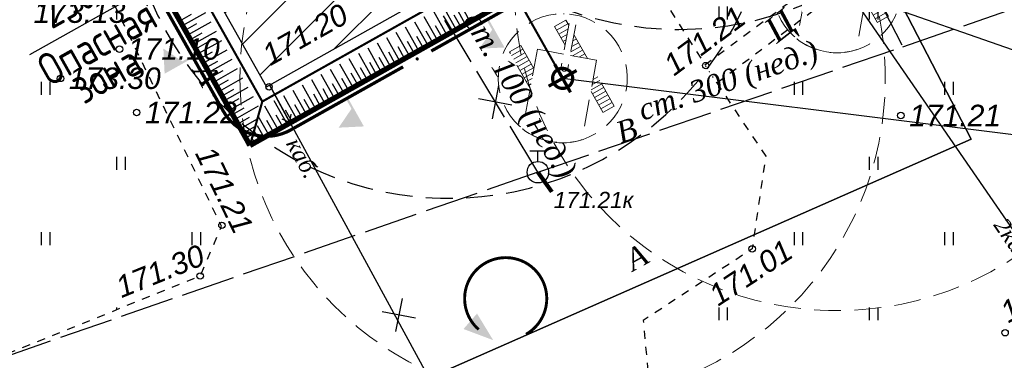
# Model space of a CAD drawing. Header units: metres. Extents: x 2193651 to 2201499, y 493187 to 494493.
# Tile 63 of 76: x 2200140 to 2200231, y 493738 to 493770. Entities that reach past the tile are written whole.
import ezdxf

# ---------------------------------------------------------------- set-up
doc = ezdxf.new("R2010")
doc.units = ezdxf.units.M
doc.set_wipeout_variables(frame=1)
for name, pattern in [('1.5_1.5', [1.5, 0.75, -0.75]), ('10_2', [6, 5, -1]), ('366', [0.55, 0.05, -0.5]), ('CENTER', [50.800000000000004, 31.75, -6.35, 6.35, -6.35]), ('CONTI', [0]), ('H', [0.375, 0.25, -0.125]), ('HIDDEN', [0.375, 0.25, -0.125])]:
    doc.linetypes.add(name, pattern=pattern)
for name, color, linetype in [('12492', 7, 'Continuous'), ('_ПОДСНОС', 7, 'Continuous'), ('AUDIT_I_080626095252-1', 7, 'Continuous'), ('contur_line_building', 7, 'Continuous'), ('contur_line_road', 7, 'Continuous'), ('net_electro', 1, 'Continuous'), ('p', 7, 'Continuous'), ('relief_point', 7, 'Continuous'), ('z_text_centerline_road', 7, 'Continuous'), ('z_text_net_cell', 7, 'Continuous'), ('z_text_net_electro', 7, 'Continuous'), ('z_text_net_pipeline', 7, 'Continuous'), ('z_text_relief_point', 7, 'Continuous')]:
    doc.layers.add(name, color=color, linetype=linetype)
for name, color, linetype, lineweight in [('_крестик', 10, 'Continuous', 35), ('contur_line', 7, 'Continuous', 20), ('net_pipeline', 7, 'Continuous', 30), ('АВТОТРАНСПОРТ', 160, 'Continuous', 40)]:
    doc.layers.add(name, color=color, linetype=linetype, lineweight=lineweight)
doc.layers.add('x_polygon', color=7, linetype='Continuous', true_color=0xffffff)
doc.styles.add('Bm-431', font='timesi.ttf')
doc.styles.add('D-131', font='ariali.ttf')
doc.styles.add('стиль1', font='isocpeur.ttf', dxfattribs={"width": 0.9})
doc.dimstyles.new('leader', dxfattribs={"dimtxt": 0.75, "dimasz": 0.18, "dimexe": 0.18, "dimexo": 0.0625, "dimgap": 0.25, "dimtad": 0, "dimtih": 1, "dimtoh": 1, "dimdec": 4, "dimzin": 0, "dimdsep": 46, "dimtxsty": 'D-131', "dimcen": 0, "dimadec": 0, "dimazin": 0, "dimtfac": 1, "dimtdec": 4, "dimtofl": 0, "dimtmove": 0, "dimatfit": 3, "dimfxl": 1, "dimtolj": 1, "dimtzin": 0, "dimarcsym": 0})

# ---------------------------------------------------------------- blocks, each defined once
blk = doc.blocks.new('ыероекыокеыокеыоы')
at = {"lineweight": 20}
h = blk.add_hatch(dxfattribs=at)
h.set_pattern_fill('ANSI31', color=2)
h.set_pattern_definition([(45, (0, 0), (-2.245064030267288, 2.245064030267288), [])])
h.paths.add_polyline_path([(2197667.194856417, 493875.6000014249), (2197625.219267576, 493852.006534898), (2197638.353809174, 493828.638620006), (2197680.329398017, 493852.2320865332)])
at = {"layer": '_ПОДСНОС', "color": 7, "lineweight": 30, "elevation": 341.6399999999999, "flags": 128}
blk.add_lwpolyline([(2197667.194856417, 493875.6000014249), (2197625.219267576, 493852.006534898), (2197638.353809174, 493828.638620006), (2197680.329398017, 493852.2320865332), (2197667.194856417, 493875.6000014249)], close=True, dxfattribs=at)
blk = doc.blocks.new('шнгщощ')
at = {"color": 34, "linetype": 'HIDDEN', "lineweight": 60, "ltscale": 5, "const_width": 0.2019374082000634, "elevation": 341.6399999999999}
blk.add_lwpolyline([(2194943.70059019, 493863.7233809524), (2194899.981534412, 493839.1499536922), (2194914.096036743, 493814.038571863), (2194957.815092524, 493838.6119991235)], close=True, dxfattribs=at)
at = {"color": 34, "linetype": 'Continuous', "lineweight": 25, "const_width": 0.5, "flags": 128}
for points in [[(2194895.896392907, 493840.295212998), (2194912.950777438, 493809.9534303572)], [(2194912.950777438, 493809.9534303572), (2194961.90023403, 493837.4667398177)]]:
    blk.add_lwpolyline(points, dxfattribs=at)
at = {"color": 34, "linetype": 'Continuous', "lineweight": 25, "flags": 128}
for points in [[(2194933.000647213, 493821.2229787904), (2194931.775669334, 493823.4022973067)], [(2194906.430970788, 493821.5529434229), (2194907.520630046, 493822.1654323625)], [(2194906.675960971, 493821.1170766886), (2194908.855279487, 493822.3420545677)], [(2194931.257180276, 493820.2430180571), (2194930.032202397, 493822.4223365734)], [(2194932.128913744, 493820.7329984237), (2194930.903935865, 493822.9123169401)], [(2194933.436513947, 493821.4679689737), (2194932.824025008, 493822.5576282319)], [(2194906.920951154, 493820.6812099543), (2194908.010610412, 493821.2936988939)], [(2194907.165941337, 493820.24534322), (2194909.345259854, 493821.4703210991)], [(2194929.513713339, 493819.2630573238), (2194928.28873546, 493821.4423758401)], [(2194930.385446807, 493819.7530376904), (2194929.160468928, 493821.9323562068)], [(2194931.69304701, 493820.4880082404), (2194931.080558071, 493821.5776674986)], [(2194932.564780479, 493820.9779886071), (2194931.952291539, 493822.0676478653)], [(2194907.410931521, 493819.8094764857), (2194908.500590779, 493820.4219654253)], [(2194907.655921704, 493819.3736097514), (2194909.83524022, 493820.5985876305)], [(2194927.770246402, 493818.2830965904), (2194926.545268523, 493820.4624151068)], [(2194928.64197987, 493818.7730769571), (2194927.417001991, 493820.9523954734)], [(2194929.949580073, 493819.5080475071), (2194929.337091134, 493820.5977067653)], [(2194930.821313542, 493819.9980278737), (2194930.208824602, 493821.0876871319)], [(2194907.900911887, 493818.9377430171), (2194908.990571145, 493819.5502319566)], [(2194908.14590207, 493818.5018762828), (2194910.325220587, 493819.7268541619)], [(2194926.026779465, 493817.3031358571), (2194924.801801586, 493819.4824543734)], [(2194926.898512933, 493817.7931162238), (2194925.673535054, 493819.9724347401)], [(2194928.206113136, 493818.5280867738), (2194927.593624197, 493819.617746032)], [(2194929.077846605, 493819.0180671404), (2194928.465357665, 493820.1077263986)], [(2194908.390892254, 493818.0660095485), (2194909.480551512, 493818.678498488)], [(2194908.635882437, 493817.6301428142), (2194910.815200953, 493818.8551206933)], [(2194924.283312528, 493816.3231751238), (2194923.058334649, 493818.5024936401)], [(2194925.155045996, 493816.8131554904), (2194923.930068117, 493818.9924740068)], [(2194926.462646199, 493817.5481260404), (2194925.85015726, 493818.6377852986)], [(2194927.334379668, 493818.0381064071), (2194926.721890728, 493819.1277656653)], [(2194908.88087262, 493817.1942760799), (2194909.970531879, 493817.8067650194)], [(2194909.125862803, 493816.7584093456), (2194911.30518132, 493817.9833872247)], [(2194922.539845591, 493815.3432143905), (2194921.314867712, 493817.5225329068)], [(2194923.411579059, 493815.8331947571), (2194922.18660118, 493818.0125132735)], [(2194924.719179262, 493816.5681653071), (2194924.106690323, 493817.6578245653)], [(2194925.590912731, 493817.0581456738), (2194924.978423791, 493818.147804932)], [(2194909.370852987, 493816.3225426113), (2194910.460512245, 493816.9350315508)], [(2194909.61584317, 493815.886675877), (2194911.795161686, 493817.1116537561)], [(2194921.668112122, 493814.8532340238), (2194920.443134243, 493817.0325525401)], [(2194922.975712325, 493815.5882045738), (2194922.363223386, 493816.677863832)], [(2194923.847445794, 493816.0781849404), (2194923.234956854, 493817.1678441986)], [(2194909.860833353, 493815.4508091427), (2194910.950492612, 493816.0632980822)], [(2194910.105823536, 493815.0149424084), (2194912.285142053, 493816.2399202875)], [(2194919.924645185, 493813.8732732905), (2194918.699667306, 493816.0525918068)], [(2194920.796378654, 493814.3632536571), (2194919.571400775, 493816.5425721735)], [(2194921.232245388, 493814.6082438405), (2194920.619756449, 493815.6979030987)], [(2194922.103978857, 493815.0982242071), (2194921.491489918, 493816.1878834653)], [(2194910.35081372, 493814.5790756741), (2194911.440472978, 493815.1915646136)], [(2194910.595803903, 493814.1432089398), (2194912.775122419, 493815.3681868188)], [(2194918.181178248, 493812.8933125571), (2194916.956200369, 493815.0726310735)], [(2194919.052911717, 493813.3832929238), (2194917.827933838, 493815.5626114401)], [(2194920.36051192, 493814.1182634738), (2194919.748022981, 493815.207922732)], [(2194910.840794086, 493813.7073422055), (2194911.930453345, 493814.319831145)], [(2194911.085784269, 493813.2714754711), (2194913.265102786, 493814.4964533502)], [(2194916.437711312, 493811.9133518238), (2194915.212733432, 493814.0926703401)], [(2194917.30944478, 493812.4033321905), (2194916.084466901, 493814.5826507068)], [(2194918.617044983, 493813.1383027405), (2194918.004556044, 493814.2279619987)], [(2194919.488778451, 493813.6282831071), (2194918.876289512, 493814.7179423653)], [(2194911.330774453, 493812.8356087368), (2194912.420433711, 493813.4480976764)], [(2194911.575764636, 493812.3997420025), (2194913.755083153, 493813.6247198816)], [(2194915.565977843, 493811.4233714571), (2194914.340999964, 493813.6026899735)], [(2194916.873578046, 493812.1583420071), (2194916.261089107, 493813.2480012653)], [(2194917.745311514, 493812.6483223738), (2194917.132822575, 493813.737981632)], [(2194912.950777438, 493809.9534303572), (2194911.725799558, 493812.1327488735)], [(2194911.82075482, 493811.9638752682), (2194912.910414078, 493812.5763642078)], [(2194912.065745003, 493811.5280085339), (2194913.640331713, 493812.4130713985)], [(2194914.694244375, 493810.9333910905), (2194913.714274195, 493812.6768243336)], [(2194915.130111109, 493811.1783812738), (2194914.51762217, 493812.268040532)], [(2194916.001844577, 493811.6683616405), (2194915.389355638, 493812.7580208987)], [(2194912.310735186, 493811.0921417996), (2194913.400394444, 493811.7046307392)], [(2194913.822510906, 493810.4434107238), (2194913.332525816, 493811.3151273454)], [(2194914.258377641, 493810.6884009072), (2194913.645888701, 493811.7780601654)], [(2194912.555725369, 493810.6562750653), (2194913.258573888, 493811.0513407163)], [(2194912.800715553, 493810.220408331), (2194913.067694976, 493810.3704753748)], [(2194913.386644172, 493810.1984205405), (2194913.141651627, 493810.6342788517)]]:
    blk.add_lwpolyline(points, dxfattribs=at)
at = {"color": 34, "linetype": 'HIDDEN', "lineweight": 60, "ltscale": 5, "const_width": 0.2019374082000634, "elevation": 341.6399999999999}
blk.add_lwpolyline([(2194914.096036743, 493814.038571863), (2194912.950777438, 493809.9534303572)], dxfattribs=at)
blk = doc.blocks.new('фкцупфукпфукпфукфуп')
at = {"layer": '_крестик', "color": 7, "linetype": 'Continuous', "lineweight": 25, "ltscale": 0.4}
for p, q in [((16823.94696761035, 10795.52491637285), (16821.31134031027, 10797.23450655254)), ((16823.48394905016, 10797.69752511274), (16821.77435887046, 10795.06189781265))]:
    blk.add_line(p, q, dxfattribs=at)
blk = doc.blocks.new('ыкеокыеоыке')
at = {"color": 7, "linetype": 'Continuous', "lineweight": 25}
for p, q in [((2195882.843093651, 493801.4265869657), (2195880.013632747, 493798.5991939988)), ((2195887.443093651, 493801.4265869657), (2195884.613632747, 493798.5991939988))]:
    blk.add_line(p, q, dxfattribs=at)
at = {"color": 7, "linetype": 'CONTI', "lineweight": 25}
blk.add_line((2195888.028431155, 493800.0125952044), (2195868.281120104, 493800.0161814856), dxfattribs=at)
at = {"layer": 'AUDIT_I_080626095252-1', "color": 1, "lineweight": 25, "style": 'стиль1', "width": 0.8}
for s, p in [('2300', (2195871.216489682, 493801.0349338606)), ('Опасная', (2195868.469330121, 493796.4588293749)), ('зона', (2195870.406574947, 493793.4578538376))]:
    blk.add_text(s, height=2.999999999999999, rotation=359.9790547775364, dxfattribs=at).set_placement(p)
blk = doc.blocks.new('ыекоекыоеклневл')
at = {"color": 7, "linetype": 'Continuous', "lineweight": 25}
for p, q in [((2195908.799237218, 493784.3981808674), (2195905.969776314, 493781.5707879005)), ((2195911.599237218, 493784.3981808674), (2195908.769776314, 493781.5707879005))]:
    blk.add_line(p, q, dxfattribs=at)
at = {"color": 7, "linetype": 'CONTI', "lineweight": 25}
blk.add_line((2195905.384902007, 493782.9845160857), (2195923.331749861, 493782.9877753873), dxfattribs=at)
at = {"layer": 'AUDIT_I_080626095252-1', "color": 1, "lineweight": 25, "style": 'стиль1', "width": 0.8}
for s, p in [('1400', (2195913.676380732, 493784.0040711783)), ('Опасная', (2195910.903540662, 493779.4259487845)), ('зона', (2195914.366295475, 493776.4269472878))]:
    blk.add_text(s, height=2.999999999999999, rotation=0.02094522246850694, dxfattribs=at).set_placement(p)
blk = doc.blocks.new('ыекроекыоекыоеклвлнев')
at = {"color": 1, "linetype": 'Continuous', "lineweight": 0, "const_width": 0.3, "flags": 128}
for points in [[(2197653.683720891, 493831.978351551), (2197664.14444977, 493837.8582453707)], [(2197628.55899912, 493836.6766231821), (2197634.343835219, 493826.38471032)], [(2197640.607718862, 493824.6286460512), (2197651.06844774, 493830.5085398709)]]:
    blk.add_lwpolyline(points, dxfattribs=at)
at = {"color": 1, "linetype": 'Continuous', "lineweight": 0, "flags": 128}
for points in [[(2197658.914121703, 493834.9182337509, 0.2, 0.2, 0), (2197659.894104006, 493833.1747789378, 2, 0, 0), (2197658.150649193, 493832.1947966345, 0, 0, 0)], [(2197631.49888132, 493831.4462223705, 0.2, 0.2, 0), (2197629.755426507, 493830.4662400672, 2, 0, 0), (2197628.775444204, 493832.2096948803, 0, 0, 0)], [(2197645.838119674, 493827.5685282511, 0.2, 0.2, 0), (2197646.818101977, 493825.825073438, 2, 0, 0), (2197645.074647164, 493824.8450911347, 0, 0, 0)]]:
    blk.add_lwpolyline(points, format="xyseb", dxfattribs=at)
at = {"color": 1, "linetype": 'Continuous', "lineweight": 0, "const_width": 0.1475, "flags": 128}
blk.add_lwpolyline([(2197652.299870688, 493831.243381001, 1), (2197652.452370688, 493831.243381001, 1)], format="xyb", close=True, dxfattribs=at)
at = {"color": 1, "linetype": 'Continuous', "lineweight": 0, "const_width": 0.3, "flags": 128}
blk.add_lwpolyline([(2197634.343835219, 493826.38471032, 0.4142135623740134), (2197640.607718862, 493824.6286460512, 0.4142135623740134)], format="xyb", dxfattribs=at)
blk = doc.blocks.new('ыекокеыоыкеоекыоыке')
at = {"color": 7, "linetype": 'H', "lineweight": 0, "ltscale": 10}
for points in [[(2196458.255303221, 493504.6059089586), (2196464.062003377, 493509.4253353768)], [(2196457.176758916, 493505.7758984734), (2196457.177115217, 493506.9746275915)], [(2196461.105876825, 493506.9718189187), (2196457.177115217, 493506.9746275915)], [(2196457.575827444, 493505.7756131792), (2196457.576684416, 493506.9743419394)], [(2196457.975827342, 493505.7753272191), (2196457.976684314, 493506.9740559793)], [(2196458.37582724, 493505.7750412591), (2196458.376684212, 493506.9737700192)], [(2196458.775827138, 493505.774755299), (2196458.77668411, 493506.9734840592)], [(2196459.175827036, 493505.7744693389), (2196459.176684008, 493506.9731980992)], [(2196459.575826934, 493505.7741833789), (2196459.576683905, 493506.9729121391)], [(2196459.97601282, 493506.0340580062), (2196459.976684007, 493506.9729121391)], [(2196460.376250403, 493506.3662459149), (2196460.376683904, 493506.972626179)], [(2196460.776487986, 493506.6984338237), (2196460.776684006, 493506.972626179)], [(2196459.66282717, 493505.7741211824), (2196457.176758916, 493505.7758984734)], [(2196459.830532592, 493502.7079891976), (2196458.255303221, 493504.6059089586)], [(2196461.831520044, 493500.2970935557), (2196467.6382202, 493505.116519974)], [(2196440.304059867, 493486.4877695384), (2196460.770221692, 493503.4900158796)], [(2196440.712803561, 493485.9956211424), (2196461.219296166, 493503.0295823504)], [(2196457.173368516, 493500.9746287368), (2196457.173682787, 493502.1733578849)], [(2196457.681941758, 493502.1729945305), (2196457.173682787, 493502.1733578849)], [(2196457.593126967, 493500.973533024), (2196457.593984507, 493502.1730574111)], [(2196459.183539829, 493502.1718812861), (2196457.681941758, 493502.1729945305)], [(2196457.993276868, 493501.1830713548), (2196457.993984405, 493502.1727714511)], [(2196458.393514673, 493501.515568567), (2196458.393984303, 493502.172485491)], [(2196458.793752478, 493501.8480657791), (2196458.793984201, 493502.1721995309)], [(2196459.593127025, 493500.9728988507), (2196459.593631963, 493501.6792051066)], [(2196459.993126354, 493500.9718172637), (2196459.993869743, 493502.0116673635)], [(2196460.256290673, 493502.1950133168), (2196461.831520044, 493500.2970935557)], [(2196460.393127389, 493500.9731225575), (2196460.393854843, 493501.9906828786)], [(2196463.613857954, 493500.9692288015), (2196463.614435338, 493501.7768718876)], [(2196463.993125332, 493500.9689576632), (2196463.993928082, 493502.0918420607)], [(2196466.349795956, 493502.1665684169), (2196464.131842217, 493502.168212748)], [(2196464.372393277, 493500.9694821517), (2196464.373250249, 493502.1682109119)], [(2196464.772393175, 493500.9691961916), (2196464.773250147, 493502.1679249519)], [(2196465.172393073, 493500.9689102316), (2196465.173250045, 493502.1676389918)], [(2196465.572392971, 493500.9686242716), (2196465.573249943, 493502.1673530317)], [(2196465.972392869, 493500.9683383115), (2196465.973249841, 493502.1670670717)], [(2196466.372392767, 493500.9680523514), (2196466.373249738, 493502.1667811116)], [(2196457.734451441, 493500.9680523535), (2196457.17495871, 493500.9680523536)], [(2196461.274639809, 493500.9680523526), (2196458.737504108, 493500.9680523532)], [(2196458.79312666, 493500.9726751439), (2196458.793156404, 493501.014280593)], [(2196459.193126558, 493500.9723891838), (2196459.193394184, 493501.3467428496)], [(2196460.793128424, 493500.9744278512), (2196460.793538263, 493501.5477089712)], [(2196466.372392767, 493500.9680523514), (2196462.639926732, 493500.9680523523)], [(2196463.234590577, 493500.9694999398), (2196463.234942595, 493501.4619017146)], [(2196441.760900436, 493487.4816673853), (2196443.686653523, 493489.0810618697)], [(2196441.957684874, 493487.2447288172), (2196443.88343796, 493488.8441233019)], [(2196443.88343796, 493488.8441233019), (2196443.686653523, 493489.0810618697)], [(2196440.088808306, 493485.9735970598), (2196441.819560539, 493487.411037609)], [(2196440.168008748, 493485.8781858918), (2196441.898785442, 493487.3156467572)], [(2196441.957684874, 493487.2447288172), (2196441.760900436, 493487.4816673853)], [(2196440.468909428, 493486.2892822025), (2196440.004419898, 493486.8485514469), (2196438.184565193, 493485.3371086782), (2196439.200472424, 493484.1139042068), (2196441.020327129, 493485.6253469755), (2196440.548134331, 493486.1938913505)], [(2196439.246178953, 493486.2188100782), (2196440.262086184, 493484.9956056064)], [(2196440.405845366, 493485.1150018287), (2196439.389938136, 493486.3382062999)], [(2196438.30642363, 493485.1903848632), (2196438.502554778, 493485.3533411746)], [(2196438.653448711, 493485.171728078), (2196438.457251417, 493485.0087804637)], [(2196438.502554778, 493485.3533411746), (2196438.653448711, 493485.171728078)], [(2196440.088808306, 493485.9735970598), (2196440.168008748, 493485.8781858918)], [(2196438.617123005, 493484.8164781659), (2196438.813254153, 493484.9794344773)], [(2196438.964148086, 493484.7978213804), (2196438.767950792, 493484.6348737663)], [(2196438.812049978, 493484.9784339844), (2196438.962943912, 493484.7968208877)], [(2196438.917122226, 493484.4553595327), (2196439.113253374, 493484.618315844)], [(2196439.264147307, 493484.4367027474), (2196439.067950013, 493484.2737551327)], [(2196439.1120492, 493484.6173153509), (2196439.262943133, 493484.4357022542)]]:
    blk.add_lwpolyline(points, dxfattribs=at)
for points in [[(2196464.062003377, 493509.4253353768, -0.2476216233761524), (2196467.6382202, 493505.116519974, 1.658236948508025)], [(2196460.770221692, 493503.4900158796, -0.9404078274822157), (2196461.219296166, 493503.0295823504)]]:
    blk.add_lwpolyline(points, format="xyb", dxfattribs=at)
at = {"color": 7, "lineweight": 0, "const_width": 0.3}
for points in [[(2196461.766649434, 493505.373085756), (2196461.766649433, 493502.3904105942)], [(2196463.257987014, 493503.8817481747), (2196460.275311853, 493503.8817481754)]]:
    blk.add_lwpolyline(points, dxfattribs=at)
blk.add_lwpolyline([(2196460.832648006, 493503.8724078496, 399.9991666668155), (2196460.832601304, 493503.8817481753, 0.002500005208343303)], format="xyb", close=True, dxfattribs=at)
at = {"color": 7, "linetype": 'H', "lineweight": 0, "ltscale": 10}
blk.add_circle((2196461.766649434, 493503.8817481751), 30, dxfattribs=at)
for centre, radius, start, end in [((2196461.759120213, 493503.862415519), 6.000000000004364, 179.5763884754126, 179.0034306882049), ((2196461.77012696, 493503.8612946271), 6.000000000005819, 209.931343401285, 210.5043011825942)]:
    blk.add_arc(centre, radius, start, end, dxfattribs=at)
blk = doc.blocks.new('екокеыоекыокнывлвнел')
at = {"color": 7, "const_width": 0.2999999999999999}
for points in [[(2196777.423162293, 493862.6535485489), (2196775.985881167, 493865.2670852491)], [(2196775.39775338, 493863.2416763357), (2196778.01129008, 493864.6789574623)]]:
    blk.add_lwpolyline(points, dxfattribs=at)
blk.add_lwpolyline([(2196776.262632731, 493864.7832263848, -399.9991666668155), (2196776.254425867, 493864.7787664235, -0.002500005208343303)], format="xyb", close=True, dxfattribs=at)
at = {"color": 7, "linetype": 'H', "ltscale": 10}
blk.add_circle((2196776.70452173, 493863.9603168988), 30, dxfattribs=at)
blk.add_arc((2196776.717833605, 493863.9762302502), 6.000000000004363, 119.8046016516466, 119.2316438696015, dxfattribs=at)
at = {"layer": 'АВТОТРАНСПОРТ', "color": 7, "lineweight": 0}
for points, const_width in [([(2196791.774935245, 493887.1114451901), (2196791.166712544, 493887.5096885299), (2196792.462591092, 493889.4888371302), (2196793.792864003, 493888.6178201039), (2196792.496985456, 493886.6386715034), (2196791.878675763, 493887.0435194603)], 0.24), ([(2196792.622157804, 493889.3843583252), (2196792.482433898, 493889.1710524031)], 0.24), ([(2196792.482433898, 493889.1710524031), (2196792.679950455, 493889.041671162)], 0.24), ([(2196792.679950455, 493889.041671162), (2196792.819658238, 493889.2550418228)], 0.24), ([(2196793.028810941, 493889.1179497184), (2196792.889087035, 493888.9046437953)], 0.24), ([(2196792.88994489, 493888.905953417), (2196793.087461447, 493888.7765721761)], 0.24), ([(2196793.086603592, 493888.7752625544), (2196793.226311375, 493888.9886332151)], 0.24), ([(2196793.421547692, 493888.8607259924), (2196793.281823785, 493888.6474200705)], 0.24), ([(2196792.934544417, 493887.3069395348), (2196791.604271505, 493888.1779565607)], 0.24), ([(2196791.70663926, 493888.3342991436), (2196793.036912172, 493887.4632821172)], 0.24), ([(2196793.28268164, 493888.6487296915), (2196793.480198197, 493888.5193484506)], 0.24), ([(2196793.479340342, 493888.5180388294), (2196793.619048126, 493888.7314094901)], 0.24), ([(2196791.559074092, 493887.2527836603), (2196776.981100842, 493864.9946872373)], 0.24), ([(2196792.045596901, 493887.5248169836), (2196790.813166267, 493885.6425700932)], 0.24), ([(2196792.149354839, 493887.456917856), (2196790.916906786, 493885.5746443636)], 0.24), ([(2196792.045596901, 493887.5248169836), (2196792.149354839, 493887.456917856)], 0.24), ([(2196792.094300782, 493886.9023356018), (2196777.489378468, 493864.600579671)], 0.24), ([(2196790.736354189, 493885.692864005), (2196789.365067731, 493883.5985476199)], 0.24), ([(2196790.994032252, 493885.5241452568), (2196789.622745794, 493883.4298288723)], 0.24), ([(2196790.994032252, 493885.5241452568), (2196790.736354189, 493885.692864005)], 0.24), ([(2196789.622745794, 493883.4298288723), (2196789.365067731, 493883.5985476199)], 0.24), ([(2196777.038459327, 493869.3860019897), (2196775.988237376, 493868.8080871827)], 0.2399999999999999), ([(2196776.233473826, 493868.3629058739), (2196775.988237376, 493868.8080871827)], 0.2399999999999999), ([(2196777.241691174, 493869.0187212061), (2196776.191034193, 493868.4399471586)], 0.2399999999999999), ([(2196777.439242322, 493868.6708699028), (2196776.384035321, 493868.0895893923)], 0.2399999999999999), ([(2196778.329072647, 493867.052811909), (2196777.044988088, 493869.3877776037)], 0.2399999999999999), ([(2196777.455008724, 493866.1455746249), (2196776.233473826, 493868.3629058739)], 0.2399999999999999), ([(2196777.631992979, 493868.3203741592), (2196776.577036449, 493867.7392316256)], 0.2399999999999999), ([(2196777.824743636, 493867.9698784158), (2196776.770037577, 493867.3888738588)], 0.2399999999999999), ([(2196775.58788176, 493867.3672328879), (2196771.456246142, 493861.0526287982)], 0.24), ([(2196772.833032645, 493867.0694120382), (2196771.782830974, 493866.4914604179)], 0.2399999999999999), ([(2196774.032567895, 493864.8918781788), (2196772.833032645, 493867.0694120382)], 0.2399999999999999), ([(2196777.651809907, 493866.0168079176), (2196775.58788176, 493867.3672328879)], 0.24), ([(2196778.017494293, 493867.6193826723), (2196776.962788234, 493867.0383781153)], 0.2399999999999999), ([(2196778.210745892, 493867.2691628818), (2196777.156039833, 493866.6881583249)], 0.2399999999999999), ([(2196773.260158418, 493863.8096463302), (2196771.782830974, 493866.4914604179)], 0.2399999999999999), ([(2196773.025584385, 493866.7198700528), (2196771.975624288, 493866.1414798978)], 0.2399999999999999), ([(2196773.218585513, 493866.369512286), (2196772.168625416, 493865.7911221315)], 0.2399999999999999), ([(2196773.41158664, 493866.0191545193), (2196772.361626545, 493865.4407643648)], 0.2399999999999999), ([(2196778.149616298, 493866.7788124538), (2196777.349040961, 493866.337800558)], 0.2399999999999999), ([(2196777.68169227, 493866.0643717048), (2196777.542042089, 493865.987442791)], 0.2399999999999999), ([(2196778.789749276, 493866.2180895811), (2196778.412588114, 493866.0103233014)], 0.2399999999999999), ([(2196779.599708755, 493864.7423007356), (2196778.678812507, 493866.4168486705)], 0.2399999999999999), ([(2196773.604587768, 493865.668796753), (2196772.554627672, 493865.0904065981)], 0.2399999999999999), ([(2196773.797588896, 493865.3184389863), (2196772.747628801, 493864.7400488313)], 0.2399999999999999), ([(2196777.944746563, 493865.2959279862), (2196777.92654152, 493865.2858993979)], 0.2399999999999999), ([(2196778.209655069, 493865.6518106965), (2196780.273583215, 493864.3013857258)], 0.24), ([(2196778.981247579, 493865.8669039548), (2196778.383865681, 493865.5378249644)], 0.2399999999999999), ([(2196773.990590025, 493864.9680812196), (2196772.940629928, 493864.3896910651)], 0.2399999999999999), ([(2196773.566441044, 493864.2777547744), (2196773.133380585, 493864.039195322)], 0.2399999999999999), ([(2196780.273583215, 493864.3013857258), (2196776.141947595, 493857.9867816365)], 0.24), ([(2196780.329709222, 493863.4129969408), (2196779.346180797, 493862.8712019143)], 0.2399999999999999), ([(2196780.146711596, 493863.7451952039), (2196779.776081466, 493863.5410266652)], 0.2399999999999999), ([(2196781.477015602, 493861.3286259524), (2196780.039190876, 493863.9431511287)], 0.2399999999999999), ([(2196780.415940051, 493860.7708894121), (2196779.345719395, 493862.7135549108)], 0.2399999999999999), ([(2196780.512009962, 493863.0804147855), (2196779.462049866, 493862.5020246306)], 0.2399999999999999), ([(2196780.705011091, 493862.7300570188), (2196779.655050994, 493862.1516668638)], 0.2399999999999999), ([(2196780.898012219, 493862.3796992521), (2196779.848052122, 493861.8013090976)], 0.2399999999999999), ([(2196781.091013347, 493862.0293414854), (2196780.04105325, 493861.4509513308)], 0.2399999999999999), ([(2196781.284014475, 493861.6789837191), (2196780.234054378, 493861.1005935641)], 0.2399999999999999), ([(2196781.477015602, 493861.3286259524), (2196780.427055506, 493860.7502357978)], 0.2399999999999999)]:
    blk.add_lwpolyline(points, dxfattribs=dict(at, const_width=const_width))
at = {"layer": 'АВТОТРАНСПОРТ', "color": 7, "lineweight": 0, "const_width": 0.24}
for points in [[(2196776.981100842, 493864.9946872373, 0.9404078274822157), (2196777.489378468, 493864.600579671)], [(2196771.456246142, 493861.0526287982, 0.2476216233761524), (2196776.141947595, 493857.9867816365, -1.658236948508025)]]:
    blk.add_lwpolyline(points, format="xyb", dxfattribs=at)
at = {"layer": 'АВТОТРАНСПОРТ', "color": 7, "lineweight": 0}
blk.add_arc((2196776.724119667, 493863.9671258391), 6.000000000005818, 88.30373116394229, 88.87668894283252, dxfattribs=at)
blk = doc.blocks.new('330')
h = blk.add_hatch(color=0)
edge = h.paths.add_edge_path()
edge.add_arc((0, 0), 0.15, 0, 360.0002688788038)
at = {"color": 0}
blk.add_circle((0, 0), 0.15, dxfattribs=at)
blk = doc.blocks.new('ж9итдщд')
at = {"layer": 'x_polygon', "true_color": 0x5d5d5d}
h = blk.add_hatch(dxfattribs=at)
h.set_pattern_fill('401', color=251, style=0, pattern_type=2)
h.set_pattern_definition([(270, (-2190797.487928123, -493802.6342481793), (14, -14), [1.2, -12.8]), (270, (-2190796.687928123, -493802.6342481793), (14, -14), [1.2, -12.8]), (270, (-2190803.687928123, -493795.6342481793), (14, -14), [1.2, -12.8]), (270, (-2190804.487928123, -493795.6342481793), (14, -14), [1.2, -12.8])])
h.paths.add_polyline_path([(2197118.482391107, 493878.5791472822), (2197153.647923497, 493898.0932788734), (2197179.149050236, 493851.45633283), (2197191.292714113, 493827.436632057), (2197156.409879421, 493808.1795646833), (2197141.866022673, 493834.8451821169), (2197115.548580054, 493820.2991171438), (2197088.94697121, 493805.8680165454), (2197087.843013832, 493802.9178960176), (2197095.857241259, 493787.362252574), (2197094.248981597, 493786.6370120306), (2197054.902071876, 493766.6037518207), (2197062.952071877, 493752.3157518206), (2197074.418071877, 493731.7997518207), (2197081.834071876, 493718.5717518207), (2197082.946438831, 493716.1800190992), (2197115.370756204, 493729.7583450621), (2197156.325428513, 493746.3170802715), (2197158.292399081, 493750.9345210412), (2197146.893818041, 493774.5215897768), (2197150.992168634, 493776.8192781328), (2197154.213650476, 493778.5860735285), (2197149.331339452, 493787.2722867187), (2197191.306928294, 493810.8657532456), (2197204.441469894, 493787.4978383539), (2197202.710010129, 493786.5246265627), (2197193.683990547, 493781.4513185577), (2197198.501299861, 493773.4866632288), (2197203.228792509, 493765.9560405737), (2197220.887292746, 493779.0590191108), (2197223.466029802, 493784.6036106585), (2197220.10908549, 493782.8535238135), (2197216.315625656, 493790.1299818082), (2197216.296374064, 493790.1669094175), (2197202.495839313, 493816.6385252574), (2197217.2452055, 493824.3278609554), (2197231.045740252, 493797.8562451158), (2197234.858451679, 493790.5428595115), (2197225.855380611, 493785.8492587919), (2197222.396269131, 493777.8553237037), (2197204.345659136, 493764.2763083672), (2197208.896180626, 493757.4558343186), (2197207.633306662, 493748.8218482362), (2197197.503109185, 493742.1471872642), (2197197.970908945, 493737.1420335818), (2197215.365680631, 493719.2995584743), (2197218.509997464, 493725.4470841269), (2197213.316511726, 493733.6581882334), (2197217.523821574, 493736.3192924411), (2197222.717307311, 493728.1081883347), (2197225.488782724, 493725.2942564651), (2197227.71603616, 493729.8112623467), (2197245.729923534, 493721.3288861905), (2197239.69993604, 493705.2048781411), (2197245.09459845, 493702.7484544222), (2197249.406468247, 493703.8635234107), (2197258.781097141, 493702.6581505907), (2197266.924771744, 493705.63590078), (2197274.88819435, 493683.8572026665), (2197266.744519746, 493680.8794524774), (2197214.865504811, 493661.9097914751), (2197217.172980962, 493655.6479958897), (2197217.960617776, 493655.8662336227), (2197218.525486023, 493654.179279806), (2197216.582663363, 493653.4127531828), (2197201.073975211, 493647.61617124), (2197121.757794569, 493619.0197337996), (2197119.668543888, 493618.2892068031), (2197120.487772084, 493616.8389607), (2197131.224609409, 493620.2075701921), (2197217.523216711, 493652.0992503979), (2197288.714643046, 493682.0788858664), (2197288.07608128, 493683.4989210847), (2197276.665506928, 493709.3793923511), (2197261.618210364, 493744.2182982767), (2197251.128820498, 493769.2491112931), (2197240.337151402, 493794.0630666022), (2197212.67456355, 493855.2950421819), (2197200.544028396, 493881.1830262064), (2197191.484699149, 493902.3787086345), (2197185.027401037, 493917.046885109), (2197167.949867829, 493955.7071833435), (2197156.902195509, 493981.8638829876), (2197136.663496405, 494027.137526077), (2197120.074423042, 494062.7725628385), (2197117.454071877, 494073.9517518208), (2197111.652071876, 494083.5837518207), (2197105.822716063, 494086.6425701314), (2197100.981310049, 494086.5330812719), (2197082.34211414, 494075.2069532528), (2197062.367509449, 494062.7355482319), (2197061.419319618, 494054.9332840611), (2197072.313604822, 494060.0815920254), (2197072.748160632, 494048.7523557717), (2197072.969111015, 494042.9919930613), (2197070.84173265, 494034.4940961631), (2197047.704815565, 494019.5419896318), (2197030.25551902, 494007.3925501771), (2197025.720191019, 494004.2347327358), (2196987.865467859, 493986.2800271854), (2196960.220693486, 493976.9958687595), (2196946.216886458, 493975.0930666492), (2196938.054481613, 493977.7248222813), (2196972.343943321, 493915.6135282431), (2196974.83505277, 493916.96010856), (2196973.74370396, 493919.7116459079), (2196981.258295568, 493923.9498529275), (2196983.587759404, 493920.0489475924), (2196987.038129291, 493921.930232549), (2196985.140414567, 493925.3979005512), (2196992.807224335, 493929.5332644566), (2197006.92659609, 493937.0663475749), (2197008.939504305, 493935.6890461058), (2197011.766297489, 493935.0957409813), (2197020.077389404, 493939.3071028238), (2197018.451180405, 493942.0945566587), (2197016.215934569, 493946.0295947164), (2197010.177441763, 493942.5995094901), (2197011.012689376, 493941.1290980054), (2197010.064848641, 493940.5906897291), (2197007.894610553, 493944.4112849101), (2197004.126568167, 493942.2708987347), (2197003.485039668, 493943.4002774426), (2197005.119748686, 493944.3288520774), (2196999.711849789, 493953.8491865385), (2196998.317344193, 493953.057056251), (2196997.631744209, 493954.2640205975), (2197001.337919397, 493956.3692639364), (2196998.888095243, 493960.6820563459), (2196999.956390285, 493961.2888870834), (2197000.902435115, 493959.623422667), (2197004.746841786, 493961.8071865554), (2197001.669503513, 493967.224686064), (2197002.743140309, 493967.8345511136), (2197003.677799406, 493966.1891307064), (2197006.534097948, 493967.8116129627), (2197004.591909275, 493971.2307385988), (2197009.468288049, 493974.000700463), (2197011.410476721, 493970.5815748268), (2197013.777925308, 493971.9263723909), (2197012.913865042, 493973.4475071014), (2197013.984402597, 493974.0556116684), (2197017.015241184, 493968.7199725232), (2197020.920219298, 493970.9381432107), (2197020.048291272, 493972.4731287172), (2197021.144929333, 493973.0960593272), (2197023.590553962, 493968.7906599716), (2197026.98177425, 493970.7169973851), (2197027.626640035, 493969.5817435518), (2197026.269910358, 493968.8110713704), (2197031.716535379, 493959.2225615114), (2197033.074197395, 493959.9937632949), (2197033.687883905, 493958.9133990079), (2197030.014038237, 493956.8265200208), (2197032.20035474, 493952.9776195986), (2197031.271283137, 493952.4498728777), (2197030.45069865, 493953.8944706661), (2197024.293351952, 493950.3968720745), (2197026.43368989, 493946.628914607), (2197028.117026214, 493943.7055998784), (2197031.205990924, 493943.2957892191), (2197033.572937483, 493941.3685435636), (2197034.50678954, 493938.2517944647), (2197034.217658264, 493935.9988536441), (2197032.996793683, 493934.0741581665), (2197014.956509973, 493923.5293266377), (2196997.053528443, 493911.8619683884), (2196996.345642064, 493912.9943488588), (2196982.560229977, 493903.9987954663), (2196980.924528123, 493906.3359902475), (2196978.364717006, 493904.7076106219), (2196983.480071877, 493895.4417518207), (2196993.596052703, 493877.2010588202), (2197003.950460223, 493881.9477710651), (2197015.710709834, 493881.5748960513), (2197026.091697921, 493868.9586689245), (2197033.593618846, 493864.7641574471), (2197042.103989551, 493868.291264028), (2197054.770971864, 493873.9836866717), (2197062.204178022, 493875.5862612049), (2197076.185569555, 493872.1883125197), (2197085.883369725, 493867.4003810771), (2197112.021284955, 493821.3980122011), (2197114.776774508, 493822.4747588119), (2197092.306874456, 493863.8114687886)])
h.paths.add_polyline_path([(2197073.232548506, 494000.5430154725), (2197078.907491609, 494003.8044842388), (2197082.940031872, 493996.7878796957), (2197077.26508877, 493993.5264109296)])
h.paths.add_polyline_path([(2197126.717153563, 493940.088239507), (2197128.655379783, 493934.8098093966), (2197122.639498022, 493932.6007927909), (2197120.701271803, 493937.8792229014), (2197119.061055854, 493937.260694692), (2197116.576754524, 493943.3228683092), (2197114.858923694, 493942.6188948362), (2197108.467742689, 493958.2146071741), (2197117.73291581, 493962.011509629)])
h.paths.add_polyline_path([(2197208.989434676, 493775.810847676), (2197200.995377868, 493770.765616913), (2197198.012685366, 493775.6220184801), (2197206.162468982, 493780.634137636), (2197207.169334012, 493781.2533599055), (2197210.155803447, 493776.54696949)])
h.paths.add_polyline_path([(2197160.883421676, 493935.1978376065), (2197164.785705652, 493937.2642278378), (2197167.425884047, 493932.2783710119), (2197163.523600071, 493930.2119807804)])
h.paths.add_polyline_path([(2197233.748370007, 493736.0412239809), (2197231.117291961, 493740.7559871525), (2197238.554000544, 493744.9060494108), (2197241.185078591, 493740.1912862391)])
h.paths.add_polyline_path([(2197239.082579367, 493774.3939158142), (2197241.030234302, 493770.2886241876), (2197235.381230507, 493767.6085928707), (2197233.433575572, 493771.7138844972)])
h.paths.add_polyline_path([(2197208.303664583, 493837.5984266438), (2197212.115581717, 493839.8114638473), (2197215.058850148, 493834.7417364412), (2197211.246933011, 493832.5286992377)])
h.paths.add_polyline_path([(2197076.562639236, 493984.2423064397), (2197077.321408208, 493982.3918282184), (2197075.470929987, 493981.6330592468), (2197074.712161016, 493983.483537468)])
at = {"color": 251, "lineweight": 25, "true_color": 0x5d5d5d}
for points in [[(2197164.654434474, 493760.5785956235), (2197162.74437727, 493764.0930915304)], [(2197164.654434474, 493760.5785956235), (2197163.925609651, 493760.9084474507)], [(2197164.654434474, 493760.5785956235), (2197164.774103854, 493761.3695868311)], [(2197186.960071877, 493757.9597518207), (2197188.460071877, 493757.9597518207)], [(2197187.710071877, 493756.9597518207), (2197187.710071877, 493757.9597518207)]]:
    blk.add_lwpolyline(points, dxfattribs=at)
blk.add_circle((2197187.710071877, 493755.9597518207), 1, dxfattribs=at)
at = {"layer": 'contur_line', "color": 251, "linetype": '366', "true_color": 0x5d5d5d, "flags": 128}
blk.add_lwpolyline([(2197204.345659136, 493764.2763083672), (2197203.228792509, 493765.9560405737)], dxfattribs=at)
at = {"layer": 'contur_line_building', "color": 251, "lineweight": 30, "true_color": 0x5d5d5d, "elevation": 341.6399999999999, "flags": 128}
blk.add_lwpolyline([(2197191.306928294, 493810.8657532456), (2197149.331339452, 493787.2722867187), (2197162.465881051, 493763.9043718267), (2197204.441469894, 493787.4978383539), (2197191.306928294, 493810.8657532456)], close=True, dxfattribs=at)
at = {"layer": 'contur_line_road', "color": 251, "linetype": '1.5_1.5', "true_color": 0x5d5d5d, "flags": 128}
for points in [[(2197204.344545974, 493764.2754709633), (2197222.396269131, 493777.8553237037), (2197225.855380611, 493785.8492587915)], [(2197203.228792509, 493765.9560405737), (2197220.887292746, 493779.0590191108), (2197223.466029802, 493784.6036106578)], [(2197193.803190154, 493781.2542409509), (2197198.501299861, 493773.4866632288), (2197203.228792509, 493765.9560405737)], [(2197082.945918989, 493716.1798014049), (2197115.370756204, 493729.7583450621), (2197156.325428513, 493746.3170802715), (2197158.292399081, 493750.9345210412), (2197146.893818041, 493774.5215897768), (2197150.992168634, 493776.8192781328), (2197150.992168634, 493776.8192781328), (2197154.215932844, 493778.5873252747)], [(2197204.345659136, 493764.2763083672), (2197208.896180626, 493757.4558343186), (2197207.633306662, 493748.8218482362), (2197197.503109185, 493742.1471872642), (2197197.970908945, 493737.1420335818), (2197215.365680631, 493719.2995584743), (2197218.509997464, 493725.4470841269)]]:
    blk.add_lwpolyline(points, dxfattribs=at)
at = {"layer": 'net_electro', "color": 251, "true_color": 0x5d5d5d, "elevation": 341.6399999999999, "flags": 128}
blk.add_lwpolyline([(2197195.309559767, 493803.7445948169), (2197236.562848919, 493743.7948853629)], dxfattribs=at)
at = {"layer": 'net_electro', "color": 251, "true_color": 0x5d5d5d}
blk.add_lwpolyline([(2197162.74437727, 493764.0930915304), (2197206.56172492, 493683.4693862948)], dxfattribs=at)
at = {"layer": 'net_pipeline', "color": 251, "linetype": '10_2', "true_color": 0x5d5d5d, "flags": 128}
for points in [[(2197194.77151922, 493820.3955962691), (2197221.632807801, 493767.6595672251)], [(2197221.636399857, 493767.6491419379), (2197233.433575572, 493771.7138844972)], [(2197187.710071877, 493755.9597518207), (2197178.842440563, 493770.6373721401)], [(2197187.710071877, 493755.9597518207), (2197221.636399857, 493767.6491419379)], [(2197187.710071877, 493755.9597518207), (2197059.409412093, 493711.4600082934), (2197001.317526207, 493689.9532365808), (2196875.680071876, 493643.4397518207), (2196677.773897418, 493570.5649881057)]]:
    blk.add_lwpolyline(points, dxfattribs=at)
at = {"layer": 'p', "color": 251, "linetype": 'Continuous', "true_color": 0x5d5d5d}
for points in [[(2197058.832071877, 493711.5457518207), (2196916.872071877, 493986.0257518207), (2196938.352071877, 493996.2657518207), (2197077.052071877, 494062.0257518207), (2197090.832071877, 494068.3457518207), (2197096.932071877, 494064.2457518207), (2197117.372071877, 494073.5257518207), (2197223.472071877, 493831.2657518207), (2197197.612071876, 493817.8257518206), (2197228.012071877, 493759.0457518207), (2197070.252071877, 493689.4857518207)], [(2197070.252071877, 493689.4857518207), (2197228.012071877, 493759.0457518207), (2197197.612071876, 493817.8257518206), (2197223.472071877, 493831.2657518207), (2197304.852071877, 493645.4257518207), (2197131.352071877, 493571.3257518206)]]:
    blk.add_lwpolyline(points, close=True, dxfattribs=at)
at = {"layer": 'relief_point', "color": 251, "true_color": 0x5d5d5d, "xscale": 2, "yscale": 2, "zscale": 2, "rotation": 359.4021428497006}
for p in [(2197148.804129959, 493767.4167068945, 342.2), (2197203.311144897, 493765.8878764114, 342.42), (2197143.315419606, 493764.6938299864, 346.6), (2197162.708311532, 493763.9114344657, 342.4), (2197150.402685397, 493761.5197059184, 342.44), (2197221.462617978, 493761.242404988, 342.42), (2197158.333521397, 493751.0163807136, 342.42), (2197207.633306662, 493748.8218482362, 342.02), (2197156.304170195, 493746.2972988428, 342.6), (2197231.153137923, 493741.0160082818, 342.4)]:
    blk.add_blockref('330', p, dxfattribs=at)
at = {"layer": '12492', "color": 251, "linetype": 'Continuous', "true_color": 0x5d5d5d, "style": 'Bm-431'}
blk.add_text('Ц', height=2.3, rotation=37.96103377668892, dxfattribs=at).set_placement((2197209.931983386, 493767.9007424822, -366.2))
at = {"layer": 'z_text_centerline_road', "color": 251, "true_color": 0x5d5d5d, "style": 'Bm-431'}
for rotation, p in [(299.2712456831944, (2197155.6099422, 493765.3725875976, -366.2)), (29.10247469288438, (2197196.566718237, 493746.7112710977, -366.2))]:
    blk.add_text('А', height=2, rotation=rotation, dxfattribs=at).set_placement(p)
at = {"layer": 'z_text_net_cell', "color": 251, "true_color": 0x5d5d5d, "style": 'D-131'}
blk.add_text('171.21к', height=1.5, dxfattribs=at).set_placement((2197189.185133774, 493752.6329380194))
at = {"layer": 'z_text_net_electro', "color": 251, "true_color": 0x5d5d5d, "style": 'Bm-431'}
for s, rotation, p in [('каб. ', 298.5231825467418, (2197164.251411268, 493758.6367547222)), ('2каб. ', 304.5330888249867, (2197230.023793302, 493751.037140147, 341.6399999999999))]:
    blk.add_text(s, height=1.5, rotation=rotation, dxfattribs=at).set_placement(p)
at = {"layer": 'z_text_net_pipeline', "color": 251, "true_color": 0x5d5d5d, "style": 'Bm-431'}
for s, rotation, p in [(' ст. 100 (нед.)', 301.1386932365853, (2197180.328426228, 493770.7724741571)), (' ст. 300 (нед.)', 19.01150190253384, (2197196.746826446, 493760.4925404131)), ('В', 19.01150190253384, (2197195.411598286, 493758.6222262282))]:
    blk.add_text(s, height=2, rotation=rotation, dxfattribs=at).set_placement(p)
at = {"layer": 'z_text_relief_point', "color": 251, "true_color": 0x5d5d5d, "style": 'D-131'}
for s, p in [(' 173.13', (2197140.039459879, 493769.865400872, 346.26)), (' 171.10', (2197148.804129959, 493766.4337601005, 342.2)), (' 173.30', (2197143.315419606, 493763.7108831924, 346.6)), (' 171.22', (2197150.402685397, 493760.5203880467, 342.44)), (' 171.21', (2197221.462617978, 493760.2430871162, 342.42))]:
    blk.add_text(s, height=2, dxfattribs=at).set_placement(p)
for s, rotation, p in [(' 171.20', 29.33929114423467, (2197162.14183969, 493765.4410537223, 342.4)), (' 171.21', 36.57619211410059, (2197199.742088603, 493764.3916479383, 342.42)), (' 171.21', 295.7924120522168, (2197155.462326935, 493758.4224839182, 342.42)), (' 171.30', 22.01439888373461, (2197148.26546031, 493743.937024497, 342.6)), (' 171.01', 33.38038973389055, (2197203.824492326, 493743.0063292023, 342.02)), (' 171.20', 29.16374307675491, (2197230.762429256, 493741.4907448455, 342.4))]:
    blk.add_text(s, height=2, rotation=rotation, dxfattribs=at).set_placement(p)
at = {"layer": 'z_text_net_cell', "color": 251, "true_color": 0x5d5d5d, "has_arrowhead": 0}
blk.add_leader([(2197187.710071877, 493755.9597518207), (2197188.995161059, 493754.1390771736)], dimstyle='leader', dxfattribs=at)
at = {"color": 7, "lineweight": 0, "true_color": 0xffffff}
blk.add_wipeout([(2197379.0007610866, 493517.10266345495), (2197495.5120718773, 493517.10266345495), (2197495.5120718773, 494487.36575182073), (2196201.795605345, 494487.36575182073), (2196201.795605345, 493187.3657518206), (2197495.5120718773, 493187.3657518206), (2197495.5120718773, 493517.10266345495), (2196554.680084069, 493517.10266345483), (2196554.680084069, 493858.2491584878), (2197070.7335650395, 494090.36575182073), (2197224.867163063, 494090.3657518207), (2197276.818454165, 493979.6499218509), (2197379.0007610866, 493803.7342076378)], dxfattribs=at)

msp = doc.modelspace()

# ---------------------------------------------------------------- block references
at = {"color": 1, "lineweight": 100}
msp.add_blockref('ж9итдщд', (3000, 0), dxfattribs=at)

# ---------------------------------------------------------------- next in the draw order: hatches: boundary and pattern name
msp.add_hatch(color=5).paths.add_polyline_path([(2200183.55399492, 493740.3235450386), (2200182.050420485, 493742.7982990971), (2200180.792345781, 493741.3619454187)])

# ---------------------------------------------------------------- next in the draw order: linework, layer by layer
at = {"color": 7, "lineweight": 25}
for q in [(2200215.516004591, 493773.0740646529), (2200190.010580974, 493764.6987615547)]:
    msp.add_line((2200266.753689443, 493755.0912602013), q, dxfattribs=at)
at = {"color": 5, "linetype": 'CENTER', "lineweight": 18, "ltscale": 0.25, "const_width": 0.2}
msp.add_lwpolyline([(2200179.423295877, 493783.5348035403), (2200190.010580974, 493764.6987615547)], dxfattribs=at)
at = {"color": 5, "const_width": 0.2712952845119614}
msp.add_lwpolyline([(2200186.602440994, 493740.8678308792, 3.137255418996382), (2200182.203784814, 493741.3133925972, 112.9418816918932)], format="xyb", dxfattribs=at)

# ---------------------------------------------------------------- next in the draw order: block references
at = {"color": 34, "lineweight": 25}
msp.add_blockref('шнгщощ', (5247.988091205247, -51.49591387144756), dxfattribs=at)
at = {"color": 1, "lineweight": 0}
msp.add_blockref('ыекроекыоекыоеклвлнев', (2524.112071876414, -64.73424817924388), dxfattribs=at)
at = {"color": 1, "lineweight": 30}
msp.add_blockref('ыероекыокеыокеыоы', (2524.112071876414, -64.73424817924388), dxfattribs=at)
at = {"color": 4, "lineweight": 158}
msp.add_blockref('екокеыоекыокнывлвнел', (3424.112071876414, -64.73424817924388), dxfattribs=at)
at = {"color": 4, "lineweight": 158, "xscale": -1}
for name, p, rotation in [('екокеыоекыокнывлвнел', (3793808.457836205, 2084404.797433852), 57.61606472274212), ('ыекокеыоыкеоекыоыке', (1554196.225257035, 2650309.521414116), 119.3392911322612), ('ыекокеыоыкеоекыоыке', (1554170.719734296, 2650301.146287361), 119.3392911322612)]:
    msp.add_blockref(name, p, dxfattribs=dict(at, rotation=rotation))
at = {"color": 1, "lineweight": 80}
for name, p, rotation in [('ыекоекыоеклневл', (747380.2052433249, 2212816.802299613), 297.5299999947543), ('ыкеокыеоыке', (527730.3482662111, -1012460.345064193), 29.33356594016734)]:
    msp.add_blockref(name, p, dxfattribs=dict(at, rotation=rotation))
at = {"layer": '_крестик', "color": 4, "linetype": 'Continuous', "lineweight": 0, "rotation": 22.0484899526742}
for p in [(2188644.276402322, 477440.6175919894), (2188635.312600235, 477420.8049048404)]:
    msp.add_blockref('фкцупфукпфукпфукфуп', p, dxfattribs=at)

doc.saveas('drawing.dxf')
